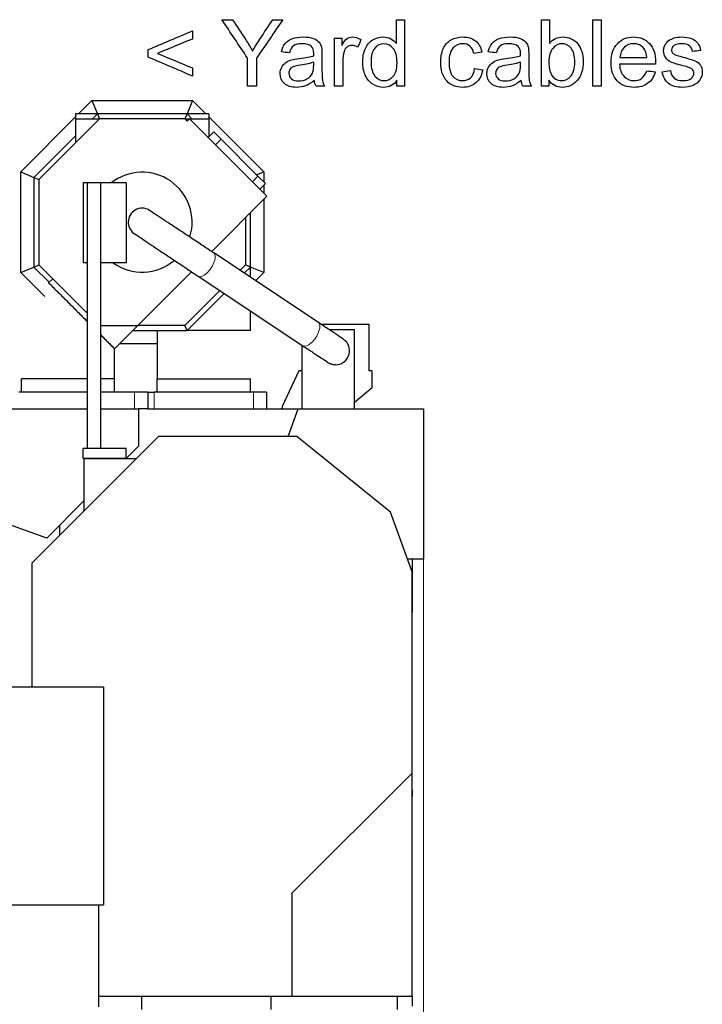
# Model space of a CAD drawing. Header units: inches. Extents: x 0 to 23760, y -13 to 16800.
# Tile 165 of 245: x 8282 to 9307, y 13008 to 14486. Entities that reach past the tile are written whole.
import ezdxf

# ---------------------------------------------------------------- set-up
doc = ezdxf.new("R2010")
doc.units = ezdxf.units.IN
doc.layers.add('1', color=7, linetype='Continuous', true_color=0xffffff)
doc.layers.add('254', color=7, linetype='Continuous', true_color=0xffffff)
doc.styles.add('latin_extended', font='simplex.shx')
doc.dimstyles.get("Standard").update_dxf_attribs({"dimtxt": 0.18, "dimasz": 0.18, "dimexe": 0.18, "dimexo": 0.0625, "dimgap": 0.09, "dimtad": 0, "dimtih": 1, "dimtoh": 1, "dimdec": 4, "dimzin": 0, "dimdsep": 46, "dimtxsty": 'Standard', "dimcen": 0.09, "dimadec": 0, "dimazin": 0, "dimtfac": 1, "dimtdec": 4, "dimtofl": 0, "dimtmove": 0, "dimatfit": 3, "dimfxl": 1, "dimtolj": 1, "dimtzin": 0, "dimarcsym": 0})

# ---------------------------------------------------------------- blocks, each defined once
blk = doc.blocks.new('_U12')
at = {"layer": '254', "color": 3, "linetype": 'Continuous', "lineweight": 13, "transparency": 16777216}
for p, q in [((8888.5, 13749.4), (8888.5, 9407)), ((1002.6, 13394.4), (1002.6, 9407)), ((1142.6, 9447), (8748.5, 9447))]:
    blk.add_line(p, q, dxfattribs=at)
at = {"layer": '254', "color": 3, "transparency": 16777216}
for points in [[(1142.6, 9470.3), (1142.6, 9423.6), (1002.6, 9447)], [(8748.5, 9423.6), (8748.5, 9470.3), (8888.5, 9447)]]:
    blk.add_solid(points, dxfattribs=at)
at = {"layer": 'Defpoints', "color": 0, "transparency": 16777216}
for p in [(8888.5, 13789.4), (1002.6, 13434.4), (8888.5, 9447)]:
    blk.add_point(p, dxfattribs=at)
at = {"layer": '254', "color": 2, "lineweight": 13, "transparency": 16777216, "insert": (4702.2, 9657), "char_height": 140, "attachment_point": 1, "style": 'latin_extended'}
blk.add_mtext('\\A1;7886', dxfattribs=at)

msp = doc.modelspace()

# ---------------------------------------------------------------- linework, layer by layer
at = {"layer": '1', "color": 2, "linetype": 'Continuous', "lineweight": 25}
for p, q in [((8370.486, 14344.843), (8390.487, 14364.845)), ((8390.487, 14364.845), (8541.675, 14364.845)), ((8390.487, 14364.845), (8398.772, 14344.845)), ((8541.675, 14364.845), (8533.391, 14344.845)), ((8541.675, 14364.845), (8561.677, 14344.843)), ((8283.581, 14257.939), (8366.081, 14340.439)), ((8398.772, 14344.845), (8366.081, 14344.845)), ((8366.081, 14344.845), (8366.081, 14337.344)), ((8398.772, 14344.845), (8391.271, 14337.344)), ((8533.391, 14344.845), (8398.772, 14344.845)), ((8398.772, 14344.845), (8401.878, 14337.345)), ((8533.391, 14344.845), (8530.284, 14337.345)), ((8540.892, 14337.344), (8533.391, 14344.845)), ((8566.081, 14344.845), (8533.391, 14344.845)), ((8566.081, 14344.845), (8566.081, 14337.344)), ((8566.082, 14340.439), (8648.581, 14257.939)), ((8401.878, 14337.345), (8311.081, 14246.548)), ((8366.081, 14337.345), (8401.878, 14337.345)), ((8366.081, 14337.345), (8366.081, 14301.548)), ((8530.284, 14337.345), (8401.878, 14337.345)), ((8530.284, 14337.345), (8566.081, 14337.345)), ((8533.82, 14333.809), (8530.284, 14337.345)), ((8537.355, 14337.345), (8533.82, 14333.809)), ((8653.465, 14221.236), (8537.355, 14337.345)), ((8566.081, 14337.345), (8566.081, 14310.629)), ((8366.081, 14312.154), (8303.581, 14249.655)), ((8565.076, 14309.624), (8573.561, 14318.109)), ((8566.844, 14311.391), (8566.081, 14312.154)), ((8573.561, 14318.109), (8584.875, 14306.796)), ((8584.875, 14306.796), (8640.029, 14251.641)), ((8283.581, 14106.751), (8283.581, 14257.939)), ((8283.581, 14257.939), (8303.581, 14249.655)), ((8648.581, 14257.939), (8638.081, 14253.59)), ((8640.029, 14251.641), (8651.343, 14240.328)), ((8648.581, 14257.939), (8648.581, 14243.089)), ((8303.581, 14249.655), (8311.081, 14246.548)), ((8303.581, 14249.655), (8303.581, 14115.035)), ((8311.081, 14246.548), (8311.081, 14118.142)), ((8383.401, 14241.236), (8377.665, 14241.236)), ((8377.665, 14241.236), (8377.665, 14121.236)), ((8383.401, 14241.236), (8383.401, 13842.345)), ((8403.401, 14241.236), (8383.401, 14241.236)), ((8442.195, 14241.236), (8403.401, 14241.236)), ((8403.401, 14241.236), (8403.401, 13842.345)), ((8442.195, 14241.236), (8442.195, 14121.236)), ((8651.343, 14240.328), (8642.858, 14231.842)), ((8648.581, 14237.564), (8648.581, 14226.118)), ((8653.465, 14221.236), (8570.446, 14138.217)), ((8648.581, 14216.35), (8648.581, 14106.751)), ((8628.581, 14115.035), (8628.581, 14196.352)), ((8621.081, 14188.852), (8621.081, 14118.142)), ((8730.759, 14031.709), (8573.533, 14136.168)), ((8303.581, 14115.035), (8311.081, 14118.142)), ((8311.081, 14118.142), (8383.401, 14045.822)), ((8383.401, 14121.236), (8377.665, 14121.236)), ((8442.195, 14121.236), (8403.401, 14121.236)), ((8621.081, 14118.142), (8612.931, 14109.991)), ((8628.581, 14115.035), (8621.081, 14118.142)), ((8283.581, 14106.751), (8303.581, 14115.035)), ((8319.689, 14070.643), (8283.581, 14106.751)), ((8303.581, 14115.035), (8326.428, 14092.188)), ((8540.157, 14107.928), (8459.574, 14027.345)), ((8619.303, 14105.757), (8628.581, 14115.035)), ((8648.581, 14106.751), (8628.581, 14115.035)), ((8628.581, 14099.593), (8628.581, 14115.035)), ((8648.581, 14106.751), (8636.298, 14094.468)), ((8331.731, 14097.492), (8325.581, 14091.342)), ((8550.29, 14101.185), (8707.517, 13996.727)), ((8582.634, 14079.695), (8530.284, 14027.345)), ((8533.391, 14019.845), (8589.007, 14075.461)), ((8628.581, 14019.845), (8628.581, 14049.171)), ((8734.31, 14029.345), (8806.534, 14029.345)), ((8806.534, 14029.345), (8806.534, 13959.345)), ((8403.402, 14027.345), (8459.574, 14027.345)), ((8459.574, 14027.345), (8424.576, 13992.347)), ((8452.075, 14019.845), (8533.391, 14019.845)), ((8530.284, 14027.345), (8459.574, 14027.345)), ((8533.391, 14019.845), (8530.284, 14027.345)), ((8746.317, 14021.345), (8784.537, 14021.345)), ((8784.537, 14021.345), (8784.537, 13902.345)), ((8488.576, 13999.845), (8432.074, 13999.845)), ((8706.534, 13959.345), (8706.534, 13997.379)), ((8706.537, 13902.345), (8706.537, 13997.377)), ((8701.534, 13959.345), (8676.534, 13905.732)), ((8706.534, 13959.345), (8701.534, 13959.345)), ((8811.534, 13959.345), (8806.534, 13959.345)), ((8811.534, 13934.345), (8811.534, 13959.345)), ((8284.576, 13947.345), (8284.576, 13947.345)), ((8284.576, 13947.345), (8284.576, 13947.345)), ((8284.576, 13927.345), (8284.576, 13947.345)), ((8424.552, 13947.345), (8424.576, 13947.345)), ((8424.576, 13947.345), (8424.576, 13947.345)), ((8424.576, 13927.345), (8424.576, 13947.345)), ((8488.576, 13947.345), (8488.576, 13947.345)), ((8488.576, 13927.345), (8488.576, 13947.345)), ((8488.576, 13947.345), (8488.603, 13947.345)), ((8628.581, 13927.345), (8628.581, 13947.345)), ((8383.399, 13927.345), (8280.576, 13927.345)), ((8454.576, 13927.345), (8403.401, 13927.345)), ((8474.576, 13927.345), (8454.576, 13927.345)), ((8474.576, 13927.345), (8474.576, 13902.345)), ((8474.576, 13927.345), (8484.076, 13927.345)), ((8633.076, 13927.345), (8484.076, 13927.345)), ((8652.576, 13927.345), (8633.076, 13927.345)), ((8652.576, 13927.345), (8652.576, 13902.345)), ((8784.537, 13911.691), (8811.534, 13934.345)), ((8260.334, 13902.345), (8383.401, 13902.345)), ((8403.4, 13902.345), (8460.575, 13902.345)), ((8460.575, 13902.345), (8460.575, 13845.921)), ((8474.576, 13902.345), (8460.576, 13902.345)), ((8474.578, 13902.345), (8700.533, 13902.345)), ((8676.534, 13903.74), (8675.635, 13902.343)), ((8676.534, 13905.732), (8676.534, 13902.343)), ((8685.247, 13860.345), (8700.534, 13902.345)), ((8700.534, 13902.345), (8888.534, 13902.345)), ((8888.534, 13902.345), (8888.534, 13676.36)), ((8490.534, 13860.345), (8300.534, 13670.345)), ((8698.594, 13860.345), (8490.534, 13860.345)), ((8838.9, 13746.847), (8698.594, 13860.345)), ((8377.665, 13827.345), (8377.665, 13842.345)), ((8383.401, 13842.345), (8377.665, 13842.345)), ((8403.401, 13842.345), (8383.401, 13842.345)), ((8442.195, 13842.345), (8403.401, 13842.345)), ((8460.575, 13845.921), (8442.194, 13827.54)), ((8442.195, 13827.345), (8442.195, 13842.345)), ((8442.195, 13827.345), (8377.665, 13827.345)), ((8378.534, 13827.345), (8457.534, 13827.345)), ((8378.534, 13827.345), (8378.534, 13748.345)), ((8378.534, 13763.88), (8322.695, 13708.04)), ((8871.534, 13657.187), (8838.9, 13746.847)), ((8322.695, 13708.04), (8260.334, 13730.345)), ((8342.534, 13712.344), (8342.534, 13727.879)), ((8888.534, 13676.36), (8864.555, 13676.36)), ((8871.803, 13676.359), (8871.803, 13596.092)), ((8300.534, 13670.345), (8300.534, 13484.953)), ((8871.534, 13355.345), (8871.534, 13657.187)), ((8253.034, 13484.96), (8408.034, 13484.96)), ((8408.034, 13484.96), (8408.034, 13157.36)), ((8691.534, 13175.345), (8871.534, 13355.345)), ((8871.534, 13020.345), (8871.534, 13355.345)), ((8872.227, 13319.931), (8871.534, 13339.787)), ((8871.534, 13319.931), (8872.227, 13319.931)), ((8691.534, 13020.345), (8691.534, 13175.345)), ((8253.034, 13157.36), (8408.034, 13157.36)), ((8400.534, 13157.36), (8400.534, 13004.36)), ((8400.538, 13020.345), (8691.534, 13020.345)), ((8465.58, 13000.345), (8465.58, 13020.345)), ((8659.58, 13000.345), (8659.58, 13020.345)), ((8691.534, 13020.345), (8871.534, 13020.345)), ((8849.58, 13000.345), (8849.58, 13020.345)), ((8871.534, 13020.347), (8871.534, 13005.345))]:
    msp.add_line(p, q, dxfattribs=at)
at = {"layer": '1', "color": 110, "linetype": 'Continuous', "lineweight": 13}
for p, q in [((8584.875, 14306.796), (8576.39, 14298.31)), ((8631.544, 14243.156), (8640.029, 14251.641)), ((8454.576, 13902.345), (8454.576, 13927.345)), ((8484.076, 13927.345), (8484.076, 13902.345)), ((8633.076, 13902.345), (8633.076, 13927.345))]:
    msp.add_line(p, q, dxfattribs=at)
at = {"layer": '1', "color": 2, "linetype": 'Continuous', "lineweight": 25}
for centre, radius, start, end in [((8466.081, 14182.345), 75, 342.99, 128.255625), ((8466.081, 14182.345), 21, 66.965625, 247.26375), ((8466.081, 14182.345), 75, 234.568125, 310.066875), ((8756.576, 13989.345), 21, 270, 45.8325), ((8756.576, 13989.345), 21, 225.838125, 270), ((8594.6, 13608.347), 277.474, 356.425631, 357.468643)]:
    msp.add_arc(centre, radius, start, end, dxfattribs=at)
at = {"layer": '1', "color": 110, "linetype": 'Continuous', "lineweight": 13}
for centre, start_param in [((8561.912, 14118.677), 3.13982551), ((8719.138, 14014.218), 3.14159265)]:
    msp.add_ellipse(centre, major_axis=(11.621, 17.491), ratio=0.43815547, start_param=start_param, end_param=6.28318531, dxfattribs=at)
at = {"layer": '1', "color": 2, "linetype": 'Continuous', "lineweight": 25}
for points, degree in [([(8624.392, 14428.724), (8611.541, 14447.936), (8598.69, 14467.148), (8585.839, 14486.36)], 3), ([(8585.839, 14486.36), (8591.203, 14486.36), (8596.567, 14486.36), (8601.931, 14486.36)], 3), ([(8677.525, 14486.36), (8664.223, 14467.148), (8650.92, 14447.936), (8637.617, 14428.724)], 3), ([(8662.099, 14486.36), (8667.241, 14486.36), (8672.383, 14486.36), (8677.525, 14486.36)], 3), ([(8847.85, 14486.36), (8851.926, 14486.36), (8856.002, 14486.36), (8860.078, 14486.36)], 3), ([(8847.85, 14450.469), (8847.85, 14462.433), (8847.85, 14474.396), (8847.85, 14486.36)], 3), ([(8860.078, 14486.36), (8860.078, 14453.027), (8860.078, 14419.694), (8860.078, 14386.36)], 3), ([(9065.655, 14486.36), (9069.748, 14486.36), (9073.841, 14486.36), (9077.935, 14486.36)], 3), ([(9065.655, 14386.36), (9065.655, 14419.694), (9065.655, 14453.027), (9065.655, 14486.36)], 3), ([(9077.935, 14486.36), (9077.935, 14474.465), (9077.935, 14462.569), (9077.935, 14450.673)], 3), ([(9143.143, 14486.36), (9147.236, 14486.36), (9151.329, 14486.36), (9155.422, 14486.36)], 3), ([(9143.143, 14386.36), (9143.143, 14419.694), (9143.143, 14453.027), (9143.143, 14486.36)], 3), ([(9155.422, 14486.36), (9155.422, 14453.027), (9155.422, 14419.694), (9155.422, 14386.36)], 3), ([(8475.223, 14441.541), (8497.3, 14450.861), (8519.377, 14460.181), (8541.455, 14469.502)], 3), ([(8541.455, 14469.502), (8541.455, 14465.434), (8541.455, 14461.367), (8541.455, 14457.299)], 3), ([(8755.013, 14386.36), (8755.013, 14410.51), (8755.013, 14434.659), (8755.013, 14458.808)], 3), ([(8755.013, 14458.808), (8758.697, 14458.808), (8762.381, 14458.808), (8766.065, 14458.808)], 3), ([(8766.065, 14458.808), (8766.065, 14455.142), (8766.065, 14451.475), (8766.065, 14447.808)], 3), ([(8541.455, 14457.299), (8523.948, 14450.111), (8506.441, 14442.922), (8488.935, 14435.734)], 3), ([(8675.402, 14438.138), (8676.502, 14443.28), (8678.293, 14447.425), (8680.8, 14450.571)], 3), ([(8794.358, 14456.481), (8792.951, 14452.686), (8791.544, 14448.891), (8790.137, 14445.097)], 3), ([(8985.993, 14438.138), (8987.093, 14443.28), (8988.884, 14447.425), (8991.391, 14450.571)], 3), ([(9251.508, 14448.525), (9252.967, 14451.287), (9254.988, 14453.564), (9257.546, 14455.381)], 3), ([(8475.223, 14430.08), (8475.223, 14433.9), (8475.223, 14437.72), (8475.223, 14441.541)], 3), ([(8541.455, 14401.786), (8519.377, 14411.217), (8497.3, 14420.649), (8475.223, 14430.08)], 3), ([(8488.935, 14435.734), (8506.441, 14428.485), (8523.948, 14421.237), (8541.455, 14413.989)], 3), ([(8624.392, 14386.36), (8624.392, 14400.482), (8624.392, 14414.603), (8624.392, 14428.724)], 3), ([(8637.617, 14428.724), (8637.617, 14414.603), (8637.617, 14400.482), (8637.617, 14386.36)], 3), ([(8687.4, 14436.501), (8683.401, 14437.047), (8679.401, 14437.592), (8675.402, 14438.138)], 3), ([(8976.374, 14437.524), (8972.392, 14436.91), (8968.41, 14436.296), (8964.427, 14435.682)], 3), ([(8997.991, 14436.501), (8993.992, 14437.047), (8989.992, 14437.592), (8985.993, 14438.138)], 3), ([(9183.742, 14429.543), (9197.223, 14429.543), (9210.705, 14429.543), (9224.187, 14429.543)], 3), ([(9262.662, 14436.706), (9263.66, 14435.375), (9265.22, 14434.301), (9267.369, 14433.431)], 3), ([(9304.668, 14440.108), (9300.668, 14439.562), (9296.669, 14439.017), (9292.67, 14438.471)], 3), ([(8541.455, 14413.989), (8541.455, 14409.921), (8541.455, 14405.854), (8541.455, 14401.786)], 3), ([(8703.645, 14418.082), (8698.605, 14417.34), (8695.023, 14416.521), (8692.926, 14415.626)], 3), ([(8723.701, 14422.712), (8719.25, 14420.896), (8712.547, 14419.361), (8703.645, 14418.082)], 3), ([(9014.235, 14418.082), (9009.196, 14417.34), (9005.614, 14416.521), (9003.517, 14415.626)], 3), ([(9034.292, 14422.712), (9029.84, 14420.896), (9023.138, 14419.361), (9014.235, 14418.082)], 3), ([(9237.08, 14419.438), (9219.07, 14419.438), (9201.061, 14419.438), (9183.051, 14419.438)], 3), ([(8965.451, 14412.889), (8969.475, 14412.369), (8973.5, 14411.848), (8977.525, 14411.328)], 3), ([(9216.487, 14398.358), (9219.659, 14400.737), (9222.191, 14404.498), (9224.059, 14409.691)], 3), ([(9224.059, 14409.691), (9228.288, 14409.171), (9232.518, 14408.651), (9236.748, 14408.131)], 3), ([(9247.236, 14407.977), (9251.287, 14408.617), (9255.337, 14409.256), (9259.388, 14409.896)], 3), ([(8637.617, 14386.36), (8633.209, 14386.36), (8628.8, 14386.36), (8624.392, 14386.36)], 3), ([(8724.724, 14395.288), (8720.17, 14391.426), (8715.796, 14388.688), (8711.601, 14387.102)], 3), ([(8727.18, 14386.36), (8725.901, 14388.893), (8725.082, 14391.886), (8724.724, 14395.288)], 3), ([(8739.997, 14386.36), (8735.724, 14386.36), (8731.452, 14386.36), (8727.18, 14386.36)], 3), ([(8767.293, 14386.36), (8763.199, 14386.36), (8759.106, 14386.36), (8755.013, 14386.36)], 3), ([(8848.669, 14386.36), (8848.669, 14389.405), (8848.669, 14392.449), (8848.669, 14395.493)], 3), ([(8860.078, 14386.36), (8856.275, 14386.36), (8852.472, 14386.36), (8848.669, 14386.36)], 3), ([(9035.315, 14395.288), (9030.761, 14391.426), (9026.387, 14388.688), (9022.191, 14387.102)], 3), ([(9037.771, 14386.36), (9036.492, 14388.893), (9035.673, 14391.886), (9035.315, 14395.288)], 3), ([(9050.587, 14386.36), (9046.315, 14386.36), (9042.043, 14386.36), (9037.771, 14386.36)], 3), ([(9077.065, 14386.36), (9073.262, 14386.36), (9069.458, 14386.36), (9065.655, 14386.36)], 3), ([(9077.065, 14395.442), (9077.065, 14392.415), (9077.065, 14389.387), (9077.065, 14386.36)], 3), ([(9155.422, 14386.36), (9151.329, 14386.36), (9147.236, 14386.36), (9143.143, 14386.36)], 3), ([(8325.581, 14091.342), (8383.401, 14033.522)], 1), ([(8488.576, 14019.845), (8488.576, 13983.595), (8488.576, 13947.345)], 2), ([(8628.581, 14019.845), (8628.581, 14019.845), (8628.581, 14019.845)], 2), ([(8403.401, 14013.522), (8423.008, 13993.915)], 1), ([(8423.008, 13993.915), (8423.792, 13993.131)], 1), ([(8423.792, 13993.131), (8424.177, 13992.747)], 1), ([(8424.177, 13992.747), (8424.39, 13992.534)], 1), ([(8424.39, 13992.534), (8424.514, 13992.41)], 1), ([(8424.576, 13947.345), (8424.576, 13969.846), (8424.576, 13992.347)], 2), ([(8383.401, 13947.345), (8284.583, 13947.345)], 1), ([(8424.576, 13947.345), (8403.4, 13947.345)], 1)]:
    msp.add_open_spline(points, degree=degree, dxfattribs=at)
for points, knots in [([(8601.931, 14486.36), (8608.505, 14476.307), (8615.14, 14466.292), (8625.287, 14450.571), (8628.689, 14444.943), (8631.81, 14439.289)], [0, 0, 0, 0, 0.64200119, 0.64200119, 1, 1, 1, 1]), ([(8631.81, 14439.289), (8634.829, 14444.534), (8638.432, 14450.437), (8649.189, 14466.764), (8655.644, 14476.562), (8662.099, 14486.36)], [0, 0, 0, 0, 0.39991163, 0.39991163, 1, 1, 1, 1]), ([(8680.8, 14450.571), (8683.281, 14453.743), (8686.909, 14456.188), (8696.354, 14459.576), (8701.854, 14460.446), (8714.261, 14460.446), (8719.278, 14459.712), (8727.026, 14456.788), (8729.879, 14454.981), (8733.499, 14450.546), (8734.778, 14447.783), (8735.494, 14444.406)], [0, 0, 0, 0, 0.20172981, 0.20172981, 0.40214746, 0.40214746, 0.60174034, 0.60174034, 0.80018246, 0.80018246, 1, 1, 1, 1]), ([(8766.065, 14447.808), (8768.879, 14452.95), (8771.488, 14456.353), (8776.246, 14459.627), (8778.881, 14460.446), (8785.891, 14460.446), (8790.086, 14459.115), (8794.358, 14456.481)], [0, 0, 0, 0, 0.29015544, 0.29015544, 0.58031088, 0.58031088, 1, 1, 1, 1]), ([(8848.669, 14395.493), (8844.09, 14388.305), (8837.336, 14384.723), (8822.652, 14384.723), (8817.35, 14386.339), (8807.635, 14392.679), (8803.9, 14397.13), (8798.579, 14408.54), (8797.249, 14415.089), (8797.249, 14429.747), (8798.46, 14436.293), (8803.261, 14448.09), (8806.882, 14452.61), (8816.512, 14458.86), (8821.91, 14460.446), (8832.245, 14460.446), (8836.134, 14459.525), (8842.938, 14455.841), (8845.727, 14453.436), (8847.85, 14450.469)], [0, 0, 0, 0, 0.173777, 0.173777, 0.28581089, 0.28581089, 0.39798651, 0.39798651, 0.51016213, 0.51016213, 0.61963007, 0.61963007, 0.72950596, 0.72950596, 0.83911485, 0.83911485, 0.91955742, 0.91955742, 1, 1, 1, 1]), ([(8977.525, 14411.328), (8976.195, 14403.014), (8972.829, 14396.478), (8961.946, 14387.077), (8955.295, 14384.723), (8937.464, 14384.723), (8929.496, 14387.985), (8917.433, 14400.916), (8914.415, 14410.203), (8914.415, 14430.131), (8915.688, 14436.975), (8920.912, 14448.704), (8924.841, 14453.123), (8935.443, 14458.962), (8941.199, 14460.446), (8955.295, 14460.446), (8961.739, 14458.447), (8971.744, 14450.494), (8974.942, 14444.841), (8976.374, 14437.524)], [0, 0, 0, 0, 0.11153638, 0.11153638, 0.22337314, 0.22337314, 0.3629887, 0.3629887, 0.50287975, 0.50287975, 0.59338009, 0.59338009, 0.68369666, 0.68369666, 0.77382862, 0.77382862, 0.88723236, 0.88723236, 1, 1, 1, 1]), ([(8991.391, 14450.571), (8993.872, 14453.743), (8997.5, 14456.188), (9006.945, 14459.576), (9012.445, 14460.446), (9024.852, 14460.446), (9029.869, 14459.712), (9037.617, 14456.788), (9040.469, 14454.981), (9044.09, 14450.546), (9045.369, 14447.783), (9046.085, 14444.406)], [0, 0, 0, 0, 0.20172981, 0.20172981, 0.40214746, 0.40214746, 0.60174034, 0.60174034, 0.80018246, 0.80018246, 1, 1, 1, 1]), ([(9077.935, 14450.673), (9083.128, 14457.197), (9089.753, 14460.446), (9102.238, 14460.446), (9106.453, 14459.539), (9114.415, 14455.943), (9117.705, 14453.423), (9122.831, 14446.913), (9124.845, 14442.996), (9127.768, 14433.815), (9128.485, 14428.903), (9128.485, 14411.252), (9125.415, 14401.658), (9113.135, 14388.1), (9105.768, 14384.723), (9088.628, 14384.723), (9081.925, 14388.279), (9077.065, 14395.442)], [0, 0, 0, 0, 0.14116084, 0.14116084, 0.21938373, 0.21938373, 0.29700251, 0.29700251, 0.37432445, 0.37432445, 0.45125608, 0.45125608, 0.63453437, 0.63453437, 0.81781265, 0.81781265, 1, 1, 1, 1]), ([(9236.748, 14408.131), (9234.727, 14400.712), (9231.027, 14394.944), (9220.196, 14386.77), (9213.289, 14384.723), (9194.282, 14384.723), (9185.903, 14387.984), (9173.458, 14401.044), (9170.362, 14410.177), (9170.362, 14434.147), (9173.509, 14443.613), (9186.044, 14457.069), (9194.205, 14460.446), (9213.877, 14460.446), (9221.808, 14457.146), (9234.087, 14443.945), (9237.157, 14434.685), (9237.157, 14421.996), (9237.131, 14420.896), (9237.08, 14419.438)], [0, 0, 0, 0, 0.10292701, 0.10292701, 0.206164, 0.206164, 0.33607317, 0.33607317, 0.46571564, 0.46571564, 0.59957642, 0.59957642, 0.73343719, 0.73343719, 0.86284735, 0.86284735, 0.99225751, 0.99225751, 1, 1, 1, 1]), ([(9257.546, 14455.381), (9259.439, 14456.788), (9262.055, 14457.966), (9268.648, 14459.96), (9272.179, 14460.446), (9281.644, 14460.446), (9286.632, 14459.627), (9295.228, 14456.353), (9298.412, 14454.136), (9302.493, 14448.525), (9303.9, 14444.79), (9304.668, 14440.108)], [0, 0, 0, 0, 0.1533584, 0.1533584, 0.30704293, 0.30704293, 0.53756972, 0.53756972, 0.76809651, 0.76809651, 1, 1, 1, 1]), ([(8723.701, 14432.331), (8723.752, 14434.02), (8723.778, 14435.094), (8723.778, 14440.543), (8722.613, 14444.087), (8717.152, 14448.883), (8712.496, 14450.264), (8700.524, 14450.264), (8696.277, 14449.266), (8690.751, 14445.224), (8688.73, 14441.643), (8687.4, 14436.501)], [0, 0, 0, 0, 0.01739916, 0.01739916, 0.21800118, 0.21800118, 0.49068665, 0.49068665, 0.74534333, 0.74534333, 1, 1, 1, 1]), ([(8735.494, 14444.406), (8735.903, 14442.308), (8736.108, 14438.548), (8736.108, 14427.641), (8736.108, 14422.184), (8736.108, 14405.291), (8736.389, 14398.081), (8737.413, 14392.039), (8738.462, 14389.123), (8739.997, 14386.36)], [0, 0, 0, 0, 0.16140093, 0.16140093, 0.32305445, 0.32305445, 0.66176908, 0.66176908, 1, 1, 1, 1]), ([(8790.137, 14445.097), (8787.144, 14446.862), (8784.125, 14447.757), (8778.446, 14447.757), (8776.032, 14446.951), (8771.769, 14443.715), (8770.248, 14441.46), (8767.958, 14434.25), (8767.293, 14429.466), (8767.293, 14411.652), (8767.293, 14399.006), (8767.293, 14386.36)], [0, 0, 0, 0, 0.13413947, 0.13413947, 0.25452105, 0.25452105, 0.37398742, 0.37398742, 0.55558801, 0.55558801, 1, 1, 1, 1]), ([(8843.143, 14443.306), (8839.331, 14447.962), (8834.624, 14450.264), (8823.573, 14450.264), (8819.019, 14448.038), (8811.703, 14439.136), (8809.861, 14432.101), (8809.861, 14413.221), (8811.805, 14406.289), (8815.719, 14401.709)], [0, 0, 0, 0, 0.25728867, 0.25728867, 0.50752834, 0.50752834, 0.757768, 0.757768, 1, 1, 1, 1]), ([(8815.719, 14401.709), (8819.633, 14397.105), (8824.264, 14394.828), (8834.931, 14394.828), (8839.483, 14397.026), (8847.006, 14405.777), (8848.873, 14412.48), (8848.873, 14431.41), (8846.953, 14438.653), (8843.143, 14443.306)], [0, 0, 0, 0, 0.24294549, 0.24294549, 0.48705898, 0.48705898, 0.73105255, 0.73105255, 1, 1, 1, 1]), ([(8964.427, 14435.682), (8963.276, 14440.543), (8961.281, 14444.201), (8955.499, 14449.113), (8952.02, 14450.341), (8941.736, 14450.341), (8936.696, 14448.115), (8928.971, 14439.264), (8927.052, 14432.254), (8927.052, 14412.914), (8928.892, 14405.831), (8936.364, 14397.028), (8941.224, 14394.828), (8952.046, 14394.828), (8956.075, 14396.3), (8962.534, 14402.196), (8964.581, 14406.749), (8965.451, 14412.889)], [0, 0, 0, 0, 0.09478534, 0.09478534, 0.18957068, 0.18957068, 0.33293351, 0.33293351, 0.47629634, 0.47629634, 0.62195298, 0.62195298, 0.76753241, 0.76753241, 0.88399596, 0.88399596, 1, 1, 1, 1]), ([(9034.292, 14432.331), (9034.343, 14434.02), (9034.368, 14435.094), (9034.368, 14440.543), (9033.204, 14444.087), (9027.743, 14448.883), (9023.087, 14450.264), (9011.114, 14450.264), (9006.868, 14449.266), (9001.342, 14445.224), (8999.321, 14441.643), (8997.991, 14436.501)], [0, 0, 0, 0, 0.01739916, 0.01739916, 0.21800118, 0.21800118, 0.49068665, 0.49068665, 0.74534333, 0.74534333, 1, 1, 1, 1]), ([(9046.085, 14444.406), (9046.494, 14442.308), (9046.699, 14438.548), (9046.699, 14427.641), (9046.699, 14422.184), (9046.699, 14405.291), (9046.98, 14398.081), (9048.004, 14392.039), (9049.053, 14389.123), (9050.587, 14386.36)], [0, 0, 0, 0, 0.16140093, 0.16140093, 0.32305445, 0.32305445, 0.66176908, 0.66176908, 1, 1, 1, 1]), ([(9110.321, 14443.587), (9106.561, 14448.09), (9102.033, 14450.341), (9091.34, 14450.341), (9086.699, 14448), (9078.881, 14438.701), (9076.911, 14431.947), (9076.911, 14414.449), (9078.114, 14408.156), (9080.467, 14404.293)], [0, 0, 0, 0, 0.24896002, 0.24896002, 0.50031389, 0.50031389, 0.75234855, 0.75234855, 1, 1, 1, 1]), ([(9080.467, 14404.293), (9084.33, 14397.975), (9089.549, 14394.828), (9101.521, 14394.828), (9106.152, 14397.156), (9113.98, 14406.468), (9115.949, 14413.426), (9115.949, 14432.101), (9114.071, 14439.097), (9110.321, 14443.587)], [0, 0, 0, 0, 0.28902584, 0.28902584, 0.52427944, 0.52427944, 0.75953303, 0.75953303, 1, 1, 1, 1]), ([(9224.187, 14429.543), (9223.65, 14435.631), (9222.08, 14440.203), (9215.642, 14447.987), (9210.552, 14450.341), (9198.707, 14450.341), (9193.936, 14448.461), (9186.274, 14440.901), (9184.151, 14435.861), (9183.742, 14429.543)], [0, 0, 0, 0, 0.18643702, 0.18643702, 0.47557822, 0.47557822, 0.73735216, 0.73735216, 1, 1, 1, 1]), ([(9259.388, 14409.896), (9260.053, 14405.035), (9261.974, 14401.303), (9268.188, 14396.107), (9272.537, 14394.828), (9283.767, 14394.828), (9287.973, 14395.941), (9293.412, 14400.558), (9294.793, 14403.244), (9294.793, 14409.128), (9293.574, 14411.316), (9289.472, 14413.989), (9285.302, 14415.37), (9269.62, 14419.335), (9263.369, 14421.284), (9256.42, 14424.605), (9253.778, 14426.903), (9250.178, 14432.766), (9249.283, 14436.015), (9249.283, 14442.794), (9250.025, 14445.787), (9251.508, 14448.525)], [0, 0, 0, 0, 0.11222426, 0.11222426, 0.22545145, 0.22545145, 0.33919566, 0.33919566, 0.45231851, 0.45231851, 0.55422256, 0.55422256, 0.62550831, 0.62550831, 0.72164773, 0.72164773, 0.81806124, 0.81806124, 0.91349327, 0.91349327, 1, 1, 1, 1]), ([(9292.67, 14438.471), (9292.133, 14442.206), (9290.544, 14445.119), (9285.302, 14449.292), (9281.618, 14450.341), (9271.207, 14450.341), (9267.181, 14449.432), (9262.355, 14445.685), (9261.153, 14443.51), (9261.153, 14439.417), (9261.664, 14437.985), (9262.662, 14436.706)], [0, 0, 0, 0, 0.19498444, 0.19498444, 0.39207231, 0.39207231, 0.62394039, 0.62394039, 0.8542769, 0.8542769, 1, 1, 1, 1]), ([(8690.879, 14426.268), (8693.309, 14426.908), (8696.941, 14427.532), (8711.703, 14429.287), (8719.019, 14430.694), (8723.701, 14432.331)], [0, 0, 0, 0, 0.32934662, 0.32934662, 1, 1, 1, 1]), ([(9001.47, 14426.268), (9003.9, 14426.908), (9007.532, 14427.532), (9022.294, 14429.287), (9029.61, 14430.694), (9034.292, 14432.331)], [0, 0, 0, 0, 0.32934662, 0.32934662, 1, 1, 1, 1]), ([(9267.369, 14433.431), (9268.597, 14432.971), (9272.198, 14431.9), (9286.888, 14427.957), (9292.942, 14426.042), (9299.807, 14423.122), (9302.519, 14420.973), (9304.463, 14418.133)], [0, 0, 0, 0, 0.25783975, 0.25783975, 0.62942163, 0.62942163, 1, 1, 1, 1]), ([(8711.601, 14387.102), (8707.379, 14385.516), (8702.877, 14384.723), (8690.086, 14384.723), (8683.972, 14386.667), (8675.428, 14394.444), (8673.279, 14399.407), (8673.279, 14409), (8674.108, 14412.243), (8677.321, 14418.108), (8679.456, 14420.444), (8684.663, 14424.017), (8687.605, 14425.347), (8690.879, 14426.268)], [0, 0, 0, 0, 0.13922287, 0.13922287, 0.36831446, 0.36831446, 0.59740605, 0.59740605, 0.73080116, 0.73080116, 0.86509356, 0.86509356, 1, 1, 1, 1]), ([(8692.926, 14415.626), (8690.854, 14414.705), (8689.205, 14413.382), (8686.965, 14409.87), (8686.377, 14407.926), (8686.377, 14402.528), (8687.643, 14399.805), (8692.593, 14395.416), (8696.2, 14394.342), (8705.717, 14394.342), (8709.912, 14395.365), (8717.28, 14399.509), (8719.991, 14402.349), (8721.731, 14405.931)], [0, 0, 0, 0, 0.12145343, 0.12145343, 0.24416853, 0.24416853, 0.43341591, 0.43341591, 0.62363355, 0.62363355, 0.81181677, 0.81181677, 1, 1, 1, 1]), ([(8721.731, 14405.931), (8723.036, 14408.719), (8723.701, 14412.812), (8723.701, 14419.711), (8723.701, 14421.211), (8723.701, 14422.712)], [0, 0, 0, 0, 0.78244747, 0.78244747, 1, 1, 1, 1]), ([(9022.191, 14387.102), (9017.97, 14385.516), (9013.468, 14384.723), (9000.677, 14384.723), (8994.563, 14386.667), (8986.019, 14394.444), (8983.87, 14399.407), (8983.87, 14409), (8984.699, 14412.243), (8987.912, 14418.108), (8990.047, 14420.444), (8995.254, 14424.017), (8998.196, 14425.347), (9001.47, 14426.268)], [0, 0, 0, 0, 0.13922287, 0.13922287, 0.36831446, 0.36831446, 0.59740605, 0.59740605, 0.73080116, 0.73080116, 0.86509356, 0.86509356, 1, 1, 1, 1]), ([(9003.517, 14415.626), (9001.444, 14414.705), (8999.796, 14413.382), (8997.556, 14409.87), (8996.968, 14407.926), (8996.968, 14402.528), (8998.234, 14399.805), (9003.184, 14395.416), (9006.791, 14394.342), (9016.308, 14394.342), (9020.503, 14395.365), (9027.871, 14399.509), (9030.582, 14402.349), (9032.322, 14405.931)], [0, 0, 0, 0, 0.12145343, 0.12145343, 0.24416853, 0.24416853, 0.43341591, 0.43341591, 0.62363355, 0.62363355, 0.81181677, 0.81181677, 1, 1, 1, 1]), ([(9032.322, 14405.931), (9033.627, 14408.719), (9034.292, 14412.812), (9034.292, 14419.711), (9034.292, 14421.211), (9034.292, 14422.712)], [0, 0, 0, 0, 0.78244747, 0.78244747, 1, 1, 1, 1]), ([(9183.051, 14419.438), (9183.511, 14411.482), (9185.775, 14405.405), (9193.847, 14396.926), (9198.912, 14394.828), (9209.452, 14394.828), (9213.289, 14396.005), (9216.487, 14398.358)], [0, 0, 0, 0, 0.36346586, 0.36346586, 0.7280825, 0.7280825, 1, 1, 1, 1]), ([(9304.463, 14418.133), (9306.433, 14415.319), (9307.405, 14411.814), (9307.405, 14403.551), (9306.191, 14399.696), (9301.444, 14392.449), (9297.991, 14389.66), (9288.986, 14385.721), (9283.895, 14384.723), (9268.802, 14384.723), (9261.613, 14386.667), (9251.739, 14394.495), (9248.592, 14400.302), (9247.236, 14407.977)], [0, 0, 0, 0, 0.1384103, 0.1384103, 0.27427317, 0.27427317, 0.41080822, 0.41080822, 0.54734327, 0.54734327, 0.77367163, 0.77367163, 1, 1, 1, 1]), ([(8573.543, 14136.161), (8568.423, 14139.563), (8557.888, 14146.557), (8540.72, 14157.942), (8523.673, 14169.234), (8507.71, 14179.792), (8493.897, 14188.909), (8483.072, 14196.028), (8476.162, 14200.533), (8474.452, 14201.604), (8474.305, 14201.667)], [0, 0, 0, 0, 0.12245691, 0.24560121, 0.36944659, 0.49420409, 0.61974643, 0.74586568, 0.8726648, 1, 1, 1, 1]), ([(8457.831, 14163.029), (8457.814, 14163.009), (8458.911, 14162.219), (8464.361, 14158.516), (8473.797, 14152.174), (8486.328, 14143.789), (8501.246, 14133.83), (8517.603, 14122.928), (8534.501, 14111.681), (8545.075, 14104.651), (8550.28, 14101.192)], [0, 0, 0, 0, 0.11164253, 0.23626453, 0.36153442, 0.4875981, 0.61449571, 0.74218123, 0.87069071, 1, 1, 1, 1]), ([(8771.202, 14004.414), (8770.938, 14004.659), (8768.722, 14006.252), (8760.196, 14012.05), (8747.249, 14020.734), (8736.628, 14027.81), (8730.769, 14031.703)], [0, 0, 0, 0, 0.25415669, 0.50579652, 0.75442359, 1, 1, 1, 1]), ([(8628.581, 14019.845), (8605.247, 14019.845), (8573.518, 14019.845), (8541.787, 14019.845), (8533.391, 14019.845)], [0, 0, 0, 0, 0.73538326, 1, 1, 1, 1]), ([(8707.507, 13996.733), (8713.06, 13993.045), (8722.853, 13986.557), (8734.204, 13979.096), (8740.626, 13974.956), (8741.948, 13974.188), (8741.988, 13974.218)], [0, 0, 0, 0, 0.26490465, 0.52647916, 0.7847508, 1, 1, 1, 1]), ([(8755.915, 13968.479), (8755.688, 13968.441), (8753.268, 13968.102), (8750.734, 13968.979), (8748.595, 13969.926), (8748.518, 13969.961)], [0, 0, 0, 0, 0.0906901, 0.96688628, 1, 1, 1, 1]), ([(8488.603, 13947.345), (8488.604, 13947.345), (8488.65, 13947.345), (8488.861, 13947.345), (8489.213, 13947.345), (8489.858, 13947.345), (8491.129, 13947.345), (8493.684, 13947.345), (8498.786, 13947.345), (8508.996, 13947.345), (8529.412, 13947.345), (8570.247, 13947.345), (8605.247, 13947.345), (8628.581, 13947.345)], [0, 0, 0, 0, 0.00003129, 0.00198436, 0.00393742, 0.00784355, 0.0156558, 0.03128031, 0.06252934, 0.12502738, 0.25002347, 0.50001565, 1, 1, 1, 1])]:
    msp.add_open_spline(points, degree=3, knots=knots, dxfattribs=at)

# ---------------------------------------------------------------- dimensions: what is measured, and where the dimension line sits
at = {"layer": '254', "color": 2, "linetype": 'Continuous', "lineweight": 13}
dim = msp.add_linear_dim(base=(8888.534, 9446.967), p1=(1002.554, 13434.36), p2=(8888.534, 13789.353), dimstyle='Standard', override={"dimscale": 40, "dimtxt": 3.5, "dimasz": 3.5, "dimexe": 1, "dimexo": 1, "dimgap": 1.75, "dimtad": 1, "dimtih": 1, "dimtoh": 0, "dimdec": 0, "dimlfac": 1, "dimzin": 8, "dimdsep": 46, "dimlunit": 2, "dimtxsty": 'latin_extended', "dimsah": 1, "dimse1": 0, "dimse2": 0, "dimsd1": 0, "dimsd2": 0, "dimclrd": 3, "dimclre": 3, "dimclrt": 2, "dimtol": 0, "dimtm": -0.1, "dimtfac": 0.714286, "dimtdec": 3, "dimtofl": 1, "dimtmove": 0, "dimtzin": 8, "dimlwd": 13, "dimlwe": 13}, dxfattribs=at)
dim.commit()
dim.dimension.update_dxf_attribs({"geometry": '_U12', "text_midpoint": (4945.544, 9446.967), "dimtype": 160})

doc.saveas('drawing.dxf')
